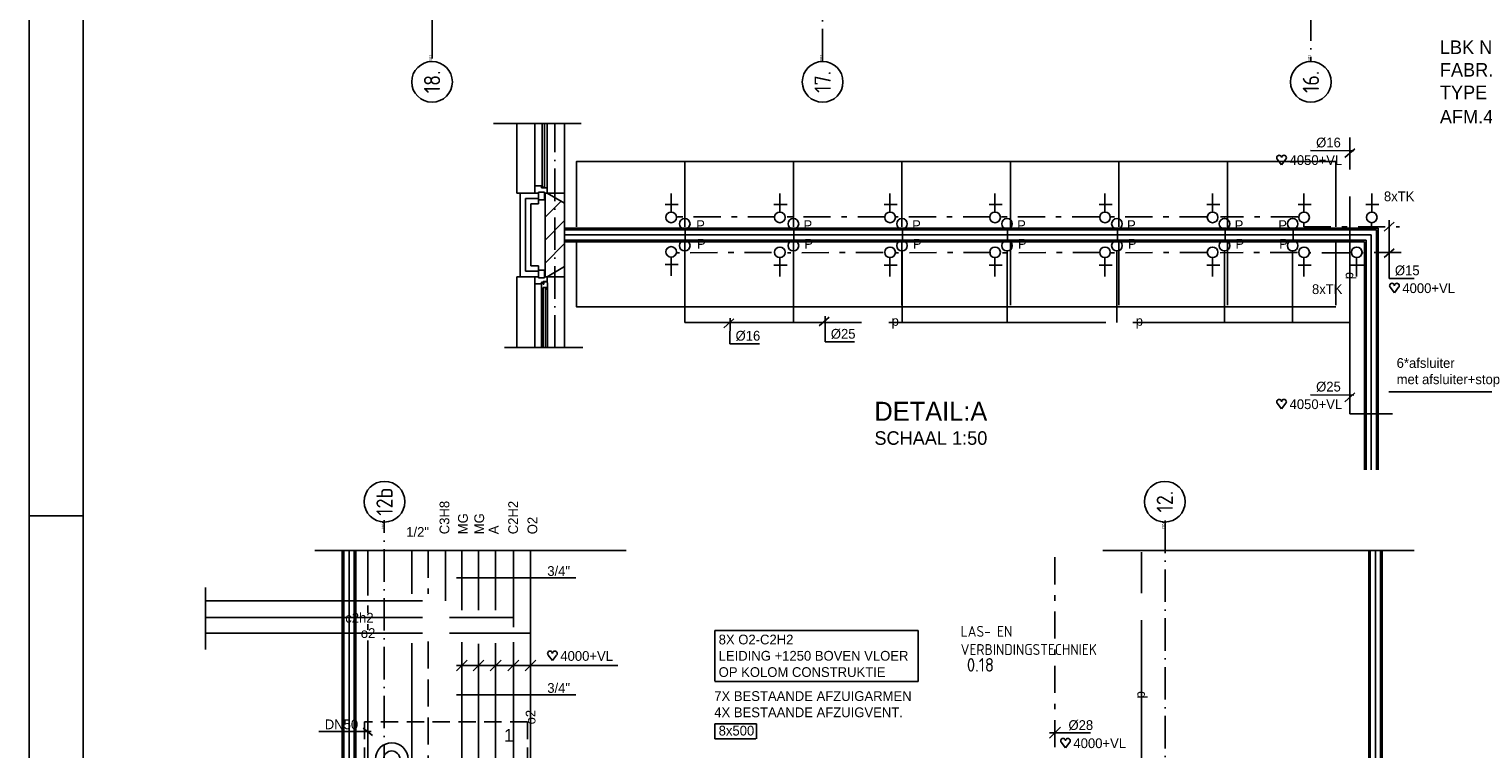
# Model space of a CAD drawing. Extents: x -866131 to -691536, y 173952 to 258052.
# Tile 6 of 160: x -866131 to -839332, y 199355 to 212620. Entities that reach past the tile are written whole.
import ezdxf
from ezdxf.enums import TextEntityAlignment as Align

# ---------------------------------------------------------------- set-up
doc = ezdxf.new("R2010")
doc.units = 0
doc.header["$LTSCALE"] = 100
for name, pattern in [('2322000', [45, 40, -5]), ('2322001', [45, 40, -5]), ('2322002', [45, 40, -5]), ('2322003', [45, 40, -5]), ('2322004', [45, 40, -5]), ('2322005', [45, 40, -5]), ('2322006', [45, 40, -5]), ('2322107', [2000, 1000, 1000]), ('2322108', [7, 5, -2]), ('2322109', [10, 5, -2, 1, -2]), ('2322134', [45, 40, -5]), ('CENTER4', [5, 3.125, -0.625, 0.625, -0.625]), ('DASHDOT', [9, 6, -1.5, 0, -1.5]), ('HIDDEN2', [4.7625, 3.175, -1.5875])]:
    doc.linetypes.add(name, pattern=pattern)
doc.layers.get('0').update_dxf_attribs({"linetype": 'CONTINUOUS'})
doc.layers.get('DEFPOINTS').update_dxf_attribs({"linetype": 'CONTINUOUS'})
for name, color, linetype in [('00KAD025', 2, 'CONTINUOUS'), ('00KAD070', 5, 'CONTINUOUS'), ('AL$1----_MAATVOERING', 7, 'CONTINUOUS'), ('AL$7----_STRAMIEN', 1, 'DASHDOT'), ('AL$8----_HULPLIJNEN', 2, 'CONTINUOUS'), ('AL21----_BUITENWAND', 4, 'CONTINUOUS'), ('AL21K---_ISOLATIE', 1, 'CONTINUOUS'), ('AL22----_BINNENWAND', 7, 'CONTINUOUS'), ('AL28----_KONSTRUKTIE', 3, 'CONTINUOUS'), ('AL31----_BUITENKOZ', 7, 'CONTINUOUS'), ('AL32----_BINNENKOZ', 7, 'CONTINUOUS'), ('AL74----_INRSANITAIR', 7, 'CONTINUOUS'), ('ALL-----_REFLIJNEN', 8, 'CONTINUOUS'), ('ALN-----_BLOCKNAAM', 2, 'CONTINUOUS'), ('ALXAB---_PREFABBETON', 1, 'CONTINUOUS'), ('BOUW', 8, 'CONTINUOUS'), ('VOLGNUMMER', 7, 'CONTINUOUS'), ('WL$1----', 4, 'CONTINUOUS'), ('WL531---', 4, 'CONTINUOUS'), ('WL541---', 4, 'CONTINUOUS'), ('WL561---', 4, 'CONTINUOUS'), ('WL561---_AANVOER', 4, 'CONTINUOUS'), ('WL561---_RETOUR', 4, 'CONTINUOUS'), ('WL570---', 3, 'CONTINUOUS'), ('WL570---_HARTLIJN', 7, 'CONTINUOUS'), ('WL570---_RETOUR', 3, 'CONTINUOUS'), ('WL570---_TOEVOER', 3, 'CONTINUOUS'), ('WM$1----', 1, 'CONTINUOUS'), ('WM531---', 1, 'CONTINUOUS'), ('WM570---', 1, 'CONTINUOUS')]:
    doc.layers.add(name, color=color, linetype=linetype)
doc.styles.add('BURO-018', font='BUROFONT.shx', dxfattribs={"height": 180})
doc.styles.add('BURO-025', font='BUROFONT.shx', dxfattribs={"height": 250})
doc.styles.add('BURO-035', font='BUROFONT.shx', dxfattribs={"height": 350})
doc.styles.get("Standard").update_dxf_attribs({"font": 'ISOCP'})

# ---------------------------------------------------------------- blocks, each defined once
blk = doc.blocks.new('1011')
at = {"layer": 'AL$7----_STRAMIEN', "color": 7, "linetype": 'CONTINUOUS'}
blk.add_circle((-750, 0), 750, dxfattribs=at)
at = {"layer": 'ALN-----_BLOCKNAAM', "linetype": 'CONTINUOUS'}
blk.add_text('1011', height=100, dxfattribs=at).set_placement((0, 0))
blk = doc.blocks.new('LU-ORNAM-C8C810')
at = {"color": 0, "linetype": 'CONTINUOUS'}
for radius in [100, 50]:
    blk.add_circle((0, 0), radius, dxfattribs=at)
at = {"color": 0, "linetype": 'CONTINUOUS', "style": 'BURO-018', "flags": 1}
for tag, p in [('LU_ID', (0, 0)), ('LU_DEBIET', (0, -3)), ('LU_FABR', (0, -6)), ('LU_ARTNR', (0, -9))]:
    blk.add_attdef(tag, p, '', height=1.8, dxfattribs=at)
blk = doc.blocks.new('2322006-2')
at = {"layer": 'WM$1----', "color": 0, "style": 'BURO-018'}
blk.add_text('o2', height=180, rotation=90, dxfattribs=at).set_placement((-23793, 25989), align=Align.MIDDLE)
blk = doc.blocks.new('2322003-5')
at = {"layer": 'WM$1----', "color": 0, "style": 'BURO-018'}
blk.add_text('o2', height=180, dxfattribs=at).set_placement((-26789, 27538), align=Align.MIDDLE)
blk = doc.blocks.new('2322004-13')
at = {"layer": 'WM$1----', "color": 0, "style": 'BURO-018'}
blk.add_text('c2h2', height=180, rotation=360, dxfattribs=at).set_placement((-26948, 27824), align=Align.MIDDLE)
blk = doc.blocks.new('HART')
at = {"color": 1}
for q in [(-28, 39), (51, 39)]:
    blk.add_line((12, -13), q, dxfattribs=at)
for centre, start, end in [((-10, 53), 0, 217.1867), ((34, 53), 322.8133, 180)]:
    blk.add_arc(centre, 22.1, start, end, dxfattribs=at)
blk = doc.blocks.new('*U435', base_point=(-14128, 18727))
at = {"color": 0, "linetype": 'CONTINUOUS'}
for p, q in [((-14028, 18827), (-14228, 18627)), ((-13978, 18727), (-14228, 18727)), ((-13978, 18727), (-13471, 18727))]:
    blk.add_line(p, q, dxfattribs=at)
at = {"color": 0, "linetype": 'CONTINUOUS', "style": 'BURO-018'}
blk.add_text('%%C28', height=180, dxfattribs=at).set_placement((-13878, 18777))
blk = doc.blocks.new('*U436', base_point=(-25060, 26940))
at = {"color": 0, "linetype": 'CONTINUOUS'}
for p, q in [((-24960, 27040), (-25160, 26840)), ((-23643, 26940), (-25160, 26940)), ((-24654, 27040), (-24854, 26840)), ((-24337, 27040), (-24537, 26840)), ((-24010, 27040), (-24210, 26840)), ((-23693, 27040), (-23893, 26840)), ((-23643, 26940), (-23543, 26940))]:
    blk.add_line(p, q, dxfattribs=at)
blk = doc.blocks.new('2322000-3')
at = {"layer": 'WM$1----', "color": 0, "style": 'BURO-018'}
for p in [(-841785, 208076), (-845626, 200353)]:
    blk.add_text('p', height=180, rotation=90, dxfattribs=at).set_placement(p, align=Align.MIDDLE)
for p in [(-850165, 207215), (-845665, 207215)]:
    blk.add_text('p', height=180, dxfattribs=at).set_placement(p, align=Align.MIDDLE)

msp = doc.modelspace()

# ---------------------------------------------------------------- hatches: boundary and pattern name
at = {"layer": 'WM570---'}
h = msp.add_hatch(dxfattribs=at)
h.set_pattern_fill('DOTS', color=8, scale=40, style=0)
h.paths.add_polyline_path([(-815355.188, 242021.228), (-815196.818, 242021.228), (-815196.818, 243621.228), (-815355.188, 243621.228)])
h.paths.add_polyline_path([(-815196.818, 242021.228), (-815033.34, 242021.228), (-815033.34, 243621.228), (-815196.818, 243621.228)])
h.paths.add_polyline_path([(-815033.34, 242021.228), (-814874.97, 242021.228), (-814874.97, 243621.228), (-815033.34, 243621.228)])
h.paths.add_polyline_path([(-814561.375, 243621.228), (-814874.97, 243621.228), (-814874.97, 242021.228), (-814561.375, 242021.228)])
h.paths.add_polyline_path([(-814893.68, 238843.262), (-814893.68, 239426.518), (-815172.999, 239426.518), (-815172.999, 238843.262)], flags=9)
h.paths.add_polyline_path([(-814893.68, 243343.262), (-814893.68, 243926.518), (-815172.999, 243926.518), (-815172.999, 243343.262)], flags=9)
h.paths.add_polyline_path([(-856752.051, 190783.978), (-856752.051, 191097.876), (-857021.933, 191097.876), (-857021.933, 190783.978)], flags=9)
h.paths.add_polyline_path([(-856752.051, 195283.978), (-856752.051, 195597.876), (-857021.933, 195597.876), (-857021.933, 195283.978)], flags=9)
h.paths.add_polyline_path([(-856752.051, 199783.978), (-856752.051, 200097.876), (-857021.933, 200097.876), (-857021.933, 199783.978)], flags=9)
h.paths.add_polyline_path([(-814740.029, 238766.171), (-814740.029, 239080.069), (-815009.911, 239080.069), (-815009.911, 238766.171)], flags=9)
h.paths.add_polyline_path([(-814740.029, 243266.171), (-814740.029, 243580.069), (-815009.911, 243580.069), (-815009.911, 243266.171)], flags=9)

# ---------------------------------------------------------------- linework, layer by layer
at = {"color": 2, "linetype": 'CONTINUOUS'}
for centre in [(-854295.908, 209149.578), (-852291.411, 209149.578), (-850260.068, 209149.578), (-848324.646, 209149.578), (-846297.969, 209149.578), (-844314.64, 209149.578), (-842628.332, 209149.578), (-841380.537, 209149.578), (-854295.908, 208513.842), (-852291.411, 208505.815), (-850260.068, 208505.815), (-848324.646, 208505.815), (-846297.969, 208505.815), (-844314.64, 208505.815), (-842628.332, 208505.815), (-841657.825, 208505.815)]:
    msp.add_circle(centre, 97.76, dxfattribs=at)
at = {"layer": '00KAD025', "linetype": 'CONTINUOUS'}
for p, q in [((-866131.149, 258051.691), (-866131.149, 173951.691)), ((-866131.149, 203651.691), (-865131.149, 203651.691))]:
    msp.add_line(p, q, dxfattribs=at)
at = {"layer": '00KAD070', "linetype": 'CONTINUOUS'}
msp.add_line((-865131.149, 257051.691), (-865131.149, 174951.691), dxfattribs=at)
at = {"layer": 'AL$1----_MAATVOERING', "color": 8}
for p, q in [((-860107.635, 203008.759), (-860107.635, 178296.373)), ((-841437.635, 178296.373), (-841437.635, 203008.759))]:
    msp.add_line(p, q, dxfattribs=at)
at = {"layer": 'AL$7----_STRAMIEN', "color": 1}
msp.add_line((-859587.635, 177232.02), (-859587.635, 203569.934), dxfattribs=at)
for points in [[(-858702.826, 212264.216), (-858702.826, 252853.354)], [(-858702.826, 212080.001), (-858702.826, 252669.139)], [(-851502.826, 212021.228), (-851502.826, 252610.366)], [(-842502.826, 252610.366), (-842502.826, 212021.228)], [(-856440.457, 206749.065), (-856440.457, 210881.475)], [(-845187.635, 203562.962), (-845187.635, 177232.02)]]:
    msp.add_lwpolyline(points, dxfattribs=at)
at = {"layer": 'AL$8----_HULPLIJNEN', "color": 8}
for p, q in [((-856260.457, 209412.245), (-856580.457, 209596.997)), ((-856580.457, 209596.997), (-856260.457, 209596.997)), ((-856260.457, 209596.997), (-856260.457, 209412.245)), ((-856260.457, 208241.749), (-856580.457, 208056.997)), ((-856260.457, 208056.997), (-856260.457, 208241.749)), ((-856580.457, 208056.997), (-856260.457, 208056.997))]:
    msp.add_line(p, q, dxfattribs=at)
for points in [[(-856040.457, 208976.997), (-856040.457, 210176.997), (-842040.457, 210176.997)], [(-854040.457, 208976.997), (-854040.457, 210176.997)], [(-852040.457, 208976.997), (-852040.457, 210176.997)], [(-850040.457, 208976.997), (-850040.457, 210176.997)], [(-848040.457, 208976.997), (-848040.457, 210176.997)], [(-846040.457, 208976.997), (-846040.457, 210176.997)], [(-844040.457, 208976.997), (-844040.457, 210176.997)], [(-842040.457, 208976.997), (-842040.457, 210176.997)], [(-842040.457, 207501.997), (-856040.457, 207501.997), (-856040.457, 208733.347)], [(-854040.457, 207533.347), (-854040.457, 208733.347)], [(-852040.457, 207533.347), (-852040.457, 208733.347)], [(-850040.457, 207533.347), (-850040.457, 208733.347)], [(-848040.457, 207533.347), (-848040.457, 208733.347)], [(-846040.457, 207533.347), (-846040.457, 208733.347)], [(-844040.457, 207533.347), (-844040.457, 208733.347)], [(-842040.457, 207533.347), (-842040.457, 208733.347)]]:
    msp.add_lwpolyline(points, dxfattribs=at)
at = {"layer": 'AL21----_BUITENWAND', "color": 8}
for p, q in [((-857080.457, 209596.997), (-856742.457, 209596.997)), ((-857080.457, 208056.997), (-857080.457, 209596.997)), ((-856742.457, 209596.997), (-856742.457, 209396.997)), ((-856742.457, 209396.997), (-856880.457, 209396.997)), ((-856880.457, 209396.997), (-856880.457, 208256.997)), ((-856880.457, 208256.997), (-856742.457, 208256.997)), ((-856742.457, 208256.997), (-856742.457, 208056.997)), ((-856742.457, 208056.997), (-857080.457, 208056.997))]:
    msp.add_line(p, q, dxfattribs=at)
at = {"layer": 'AL21K---_ISOLATIE', "color": 8, "linetype": 'CONTINUOUS'}
msp.add_line((-856620.457, 208256.997), (-856620.457, 209396.997), dxfattribs=at)
at = {"layer": 'AL22----_BINNENWAND', "color": 8}
for p, q in [((-841265.457, 208951.997), (-856260.457, 208951.997)), ((-856260.457, 208951.997), (-856260.457, 208701.997)), ((-841265.457, 204498.997), (-841265.457, 208951.997)), ((-856260.457, 208701.997), (-841515.457, 208701.997)), ((-841515.457, 208701.997), (-841515.457, 204498.997)), ((-860861.365, 203008.759), (-855126.226, 203008.759)), ((-860357.635, 185015.836), (-860357.635, 203008.759)), ((-846335.92, 203008.759), (-840600.782, 203008.759)), ((-841437.635, 195396.373), (-841437.635, 203008.759)), ((-841187.635, 203008.759), (-841187.635, 196018.555)), ((-862879.305, 202329.327), (-862879.305, 201185.484))]:
    msp.add_line(p, q, dxfattribs=at)
at = {"layer": 'AL22----_BINNENWAND', "color": 8, "linetype": 'CONTINUOUS'}
for p, q in [((-856260.457, 208921.997), (-841295.457, 208921.997)), ((-841295.457, 208921.997), (-841295.457, 204498.997)), ((-856260.457, 208731.997), (-841485.457, 208731.997)), ((-841485.457, 208731.997), (-841485.457, 204498.997)), ((-860327.635, 203008.759), (-860327.635, 184985.836)), ((-860137.635, 203008.759), (-860137.635, 184795.836)), ((-841407.635, 203008.759), (-841407.635, 195996.329)), ((-841217.635, 203008.759), (-841217.635, 195975.896))]:
    msp.add_line(p, q, dxfattribs=at)
at = {"layer": 'AL28----_KONSTRUKTIE', "color": 8}
for p, q in [((-856620.457, 208056.997), (-856620.457, 209596.997)), ((-856620.457, 209596.997), (-856580.457, 209596.997)), ((-856580.457, 209596.997), (-856260.457, 209412.245)), ((-856260.457, 209412.245), (-856260.457, 208241.749)), ((-856260.457, 208241.749), (-856580.457, 208056.997)), ((-856580.457, 208056.997), (-856620.457, 208056.997))]:
    msp.add_line(p, q, dxfattribs=at)
at = {"layer": 'AL31----_BUITENKOZ', "color": 8}
for p, q in [((-857572.562, 210881.475), (-855954.102, 210881.475)), ((-857140.457, 210881.475), (-857140.457, 209596.997)), ((-856808.457, 210881.475), (-856808.457, 209730.997)), ((-856580.457, 210881.475), (-856580.457, 209696.997)), ((-856260.457, 210881.475), (-856260.457, 209412.245)), ((-857140.457, 209596.997), (-857080.457, 209596.997)), ((-856742.457, 209616.997), (-856742.457, 209474.997)), ((-856630.457, 209616.997), (-856742.457, 209616.997)), ((-856630.457, 209474.997), (-856630.457, 209616.997)), ((-856742.457, 209474.997), (-856630.457, 209474.997)), ((-856260.457, 208241.749), (-856260.457, 206749.065)), ((-857080.456, 208056.997), (-857140.457, 208056.997)), ((-857140.457, 208056.997), (-857140.457, 206749.065)), ((-856742.457, 208178.997), (-856630.457, 208178.997)), ((-856742.457, 208036.997), (-856742.457, 208178.997)), ((-856630.457, 208036.997), (-856742.457, 208036.997)), ((-856630.457, 208178.997), (-856630.457, 208036.997)), ((-856808.457, 207922.997), (-856808.457, 206749.065)), ((-856682.457, 207933.63), (-856682.457, 207922.997)), ((-856652.457, 207933.63), (-856682.457, 207933.63)), ((-856682.457, 207922.997), (-856682.457, 207828.748)), ((-856682.457, 207828.748), (-856656.457, 207824.63)), ((-856682.457, 207828.748), (-856682.457, 206749.065)), ((-856656.457, 207858.63), (-856574.457, 207858.63)), ((-856656.457, 207824.63), (-856656.457, 207858.63)), ((-856652.457, 207917.63), (-856652.457, 207933.63)), ((-856642.457, 207917.63), (-856652.457, 207917.63)), ((-856642.457, 207962.63), (-856642.457, 207917.63)), ((-856582.941, 207962.63), (-856642.457, 207962.63)), ((-856606.114, 207858.63), (-856606.114, 207824.63)), ((-856579.05, 207858.63), (-856606.114, 207858.63)), ((-856606.114, 207824.63), (-856579.05, 207824.63)), ((-856582.941, 207948.499), (-856582.941, 207962.63)), ((-856574.457, 207943.601), (-856582.941, 207948.499)), ((-856579.05, 207824.63), (-856579.05, 207858.63)), ((-856574.457, 207858.63), (-856574.457, 207943.601)), ((-856574.457, 207858.63), (-856574.457, 206749.065)), ((-857366.577, 206749.065), (-855924.676, 206749.065))]:
    msp.add_line(p, q, dxfattribs=at)
at = {"layer": 'AL31----_BUITENKOZ', "color": 8, "linetype": 'CONTINUOUS'}
for p, q in [((-856674.457, 210881.475), (-856674.457, 209706.997)), ((-856632.457, 209706.997), (-856632.457, 210881.475)), ((-856808.457, 209730.997), (-856808.457, 209596.997)), ((-856808.457, 209730.997), (-856808.457, 209730.997)), ((-856808.457, 209730.997), (-856808.457, 209730.997)), ((-856808.457, 209730.997), (-856808.457, 209730.997)), ((-856808.457, 209730.997), (-856808.457, 209730.997)), ((-856682.457, 209730.997), (-856808.457, 209730.997)), ((-856808.457, 209596.997), (-856742.457, 209596.997)), ((-856742.457, 209616.997), (-856630.457, 209616.997)), ((-856742.457, 209596.997), (-856742.457, 209616.997)), ((-856682.457, 209696.997), (-856682.457, 209730.997)), ((-856580.457, 209696.997), (-856682.457, 209696.997)), ((-856674.457, 209706.997), (-856632.457, 209706.997)), ((-856630.457, 209616.997), (-856630.457, 209596.997)), ((-856630.457, 209596.997), (-856580.457, 209596.997)), ((-856630.457, 209596.997), (-856630.457, 209596.997)), ((-856580.457, 209596.997), (-856580.457, 209696.997)), ((-856580.457, 209696.997), (-856580.457, 209696.997)), ((-856610.457, 207854.63), (-856652.457, 207854.63)), ((-856652.457, 207854.63), (-856652.457, 206749.065)), ((-856610.457, 206749.065), (-856610.457, 207854.63))]:
    msp.add_line(p, q, dxfattribs=at)
at = {"layer": 'AL32----_BINNENKOZ', "color": 8}
for p, q in [((-856808.457, 208056.997), (-856808.457, 207922.997)), ((-856742.457, 208056.997), (-856808.457, 208056.997)), ((-856742.457, 208036.997), (-856742.457, 208056.997)), ((-856630.457, 208036.997), (-856742.457, 208036.997)), ((-856652.457, 207968.997), (-856580.457, 207968.997)), ((-856652.457, 207956.997), (-856652.457, 207968.997)), ((-856630.457, 208056.997), (-856630.457, 208036.997)), ((-856580.457, 208056.997), (-856630.457, 208056.997)), ((-856580.457, 207968.997), (-856580.457, 208056.997)), ((-856808.457, 207922.997), (-856682.457, 207922.997)), ((-856682.457, 207956.997), (-856652.457, 207956.997)), ((-856682.457, 207922.997), (-856682.457, 207956.997))]:
    msp.add_line(p, q, dxfattribs=at)
at = {"layer": 'AL74----_INRSANITAIR', "color": 2, "linetype": 'CONTINUOUS'}
for points in [[(-854297.562, 209245.746), (-854297.562, 209591.973)], [(-852293.065, 209245.746), (-852293.065, 209591.973)], [(-850261.722, 209245.746), (-850261.722, 209591.973)], [(-848326.3, 209245.746), (-848326.3, 209591.973)], [(-846299.622, 209245.746), (-846299.622, 209591.973)], [(-844316.294, 209245.746), (-844316.294, 209591.973)], [(-842629.986, 209245.746), (-842629.986, 209591.973)], [(-841382.191, 209245.746), (-841382.191, 209591.973)], [(-854164.45, 209384.403), (-854404.45, 209384.403)], [(-852159.953, 209384.403), (-852399.953, 209384.403)], [(-850128.61, 209384.403), (-850368.61, 209384.403)], [(-848193.188, 209384.403), (-848433.188, 209384.403)], [(-846166.511, 209384.403), (-846406.511, 209384.403)], [(-844183.183, 209384.403), (-844423.183, 209384.403)], [(-842496.874, 209384.403), (-842736.874, 209384.403)], [(-841249.08, 209384.403), (-841489.08, 209384.403)], [(-854164.45, 208279.016), (-854404.45, 208279.016)], [(-854297.562, 208417.673), (-854297.562, 208071.446)], [(-852159.953, 208270.989), (-852399.953, 208270.989)], [(-852293.065, 208409.646), (-852293.065, 208063.419)], [(-850128.61, 208270.989), (-850368.61, 208270.989)], [(-850261.722, 208409.646), (-850261.722, 208063.419)], [(-848193.188, 208270.989), (-848433.188, 208270.989)], [(-848326.3, 208409.646), (-848326.3, 208063.419)], [(-846166.511, 208270.989), (-846406.511, 208270.989)], [(-846299.622, 208409.646), (-846299.622, 208063.419)], [(-844183.183, 208270.989), (-844423.183, 208270.989)], [(-844316.294, 208409.646), (-844316.294, 208063.419)], [(-842496.874, 208270.989), (-842736.874, 208270.989)], [(-842629.986, 208409.646), (-842629.986, 208063.419)], [(-841526.367, 208270.989), (-841766.367, 208270.989)], [(-841659.479, 208409.646), (-841659.479, 208063.419)]]:
    msp.add_lwpolyline(points, dxfattribs=at)
at = {"layer": 'ALL-----_REFLIJNEN', "color": 8, "linetype": 'CONTINUOUS'}
for p, q in [((-856742.457, 209496.997), (-856980.457, 209496.997)), ((-856980.457, 209496.997), (-856980.457, 208156.997)), ((-856260.457, 208826.997), (-841390.457, 208826.997)), ((-841390.457, 208826.997), (-841390.457, 204498.997)), ((-856980.457, 208156.997), (-856742.457, 208156.997)), ((-860232.635, 203008.759), (-860232.635, 184890.836)), ((-841312.635, 203008.759), (-841312.635, 195989.467))]:
    msp.add_line(p, q, dxfattribs=at)
at = {"layer": 'ALXAB---_PREFABBETON', "color": 8}
for p, q in [((-856620.457, 209578.805), (-856602.265, 209596.997)), ((-856620.457, 209154.541), (-856325.31, 209449.688)), ((-856620.457, 208730.277), (-856260.457, 209090.277)), ((-856620.457, 208306.013), (-856260.457, 208666.013))]:
    msp.add_line(p, q, dxfattribs=at)
at = {"layer": 'DEFPOINTS', "color": 0, "linetype": 'BYBLOCK'}
for p in [(-844709.252, 208976.997), (-843209.252, 208976.997)]:
    msp.add_point(p, dxfattribs=at)
at = {"layer": 'WL$1----', "linetype": '2322000'}
for p, q in [((-841785.381, 205532.587), (-841785.381, 210620.384)), ((-854035.709, 208935.884), (-854035.012, 208732.898)), ((-852033.219, 208935.884), (-852032.521, 208732.898)), ((-850030.728, 208935.884), (-850030.031, 208732.898)), ((-848095.306, 208935.884), (-848094.609, 208732.898)), ((-846068.629, 208935.884), (-846067.932, 208732.898)), ((-844085.301, 208935.884), (-844084.603, 208732.898)), ((-842830.15, 208935.884), (-842829.453, 208732.898)), ((-854044.683, 208536.549), (-854044.683, 207214.632)), ((-852042.192, 208536.549), (-852042.192, 207214.632)), ((-850039.702, 208536.549), (-850039.702, 207214.632)), ((-848104.28, 208536.549), (-848104.28, 207214.632)), ((-846077.602, 208536.549), (-846077.602, 207214.632)), ((-844094.274, 208536.549), (-844094.274, 207214.632)), ((-842839.124, 208536.549), (-842839.124, 207214.632)), ((-841785.381, 207214.632), (-854044.683, 207214.632)), ((-840998.234, 205532.587), (-841785.381, 205532.587)), ((-845626.224, 197727.555), (-845626.224, 202977.733))]:
    msp.add_line(p, q, dxfattribs=at)
at = {"layer": 'WL$1----'}
for p, q in [((-842632.408, 209051.633), (-842632.408, 208977.725)), ((-841384.613, 209060.871), (-841384.613, 208977.725))]:
    msp.add_line(p, q, dxfattribs=at)
at = {"layer": 'WL$1----', "linetype": '2322005'}
for p in [(-858454.898, 203008.759), (-862879.305, 202082.26)]:
    msp.add_line(p, (-858454.898, 202082.26), dxfattribs=at)
at = {"layer": 'WL$1----', "linetype": '2322004'}
for p, q in [((-858153.949, 203008.759), (-858153.949, 201913.384)), ((-862879.305, 201775.738), (-857203.731, 201775.738)), ((-858153.949, 201319.18), (-858153.949, 179809.752))]:
    msp.add_line(p, q, dxfattribs=at)
at = {"layer": 'WL$1----', "linetype": '2322003'}
for p, q in [((-857847.427, 203008.759), (-857847.427, 201913.384)), ((-862879.305, 201489.651), (-856886.992, 201489.651)), ((-857847.427, 201289.47), (-857847.427, 180116.274))]:
    msp.add_line(p, q, dxfattribs=at)
at = {"layer": 'WL$1----', "linetype": '2322002'}
for p, q in [((-857530.688, 203008.759), (-857530.688, 201913.384)), ((-857530.688, 201304.325), (-857530.688, 180433.013))]:
    msp.add_line(p, q, dxfattribs=at)
at = {"layer": 'WL$1----', "linetype": '2322001'}
for p, q in [((-857203.731, 203008.759), (-857203.731, 201601.427)), ((-857203.731, 201319.18), (-857203.731, 187671.97))]:
    msp.add_line(p, q, dxfattribs=at)
at = {"layer": 'WL$1----', "linetype": '2322006'}
msp.add_line((-856886.992, 203008.759), (-856886.992, 187873.096), dxfattribs=at)
at = {"layer": 'WL$1----'}
for centre in [(-854044.755, 209032.085), (-852042.264, 209032.085), (-850039.774, 209032.085), (-848104.352, 209032.085), (-846077.674, 209032.085), (-844094.346, 209032.085), (-842839.196, 209032.085), (-854044.755, 208629.593), (-852042.264, 208629.593), (-850039.774, 208629.593), (-848104.352, 208629.593), (-846077.674, 208629.593), (-844094.346, 208629.593), (-842839.196, 208629.593)]:
    msp.add_circle(centre, 97.858, dxfattribs=at)
at = {"layer": 'WL531---', "linetype": '2322109'}
for p, q in [((-852381.18, 209158.67), (-854218.353, 209158.67)), ((-850357.091, 209158.67), (-852196.7, 209158.67)), ((-848413.261, 209158.67), (-850165.465, 209158.67)), ((-846403.938, 209158.67), (-848228.47, 209158.67)), ((-844423.315, 209158.67), (-846210.582, 209158.67)), ((-842743.324, 209158.67), (-844171.076, 209158.67)), ((-842632.408, 208977.725), (-840867.009, 208977.725)), ((-852442.832, 208503.251), (-854202.251, 208498.162)), ((-850389.259, 208503.251), (-852148.678, 208498.162)), ((-848404.086, 208503.251), (-850157.642, 208498.162)), ((-846389.128, 208503.251), (-848228.47, 208498.162)), ((-844420.385, 208503.251), (-846195.027, 208498.162)), ((-842752.09, 208503.251), (-844178.034, 208498.162)), ((-840839.281, 208503.251), (-841568.592, 208498.162)), ((-841801.456, 208498.162), (-842522.83, 208498.162)), ((-847221.394, 197386.713), (-847221.394, 203008.759))]:
    msp.add_line(p, q, dxfattribs=at)
at = {"layer": 'WL541---', "linetype": '2322134'}
for p, q in [((-859887.635, 203008.759), (-859887.635, 202179.391)), ((-859887.635, 201995.077), (-859887.635, 201859.269)), ((-859887.635, 201655.554), (-859887.635, 201548.846)), ((-859887.635, 201354.833), (-859887.635, 185172.548))]:
    msp.add_line(p, q, dxfattribs=at)
at = {"layer": 'WL561---', "color": 7, "linetype": 'HIDDEN2'}
for p, q in [((-859945.864, 199854.797), (-859945.864, 181854.797)), ((-856945.864, 199854.797), (-859945.864, 199854.797)), ((-856945.864, 199854.797), (-856945.864, 181854.797))]:
    msp.add_line(p, q, dxfattribs=at)
at = {"layer": 'WL561---_AANVOER', "linetype": '2322107'}
for p, q in [((-859075.847, 203008.759), (-859075.847, 202210.486)), ((-859075.847, 201304.325), (-859075.847, 198271.717))]:
    msp.add_line(p, q, dxfattribs=at)
at = {"layer": 'WL561---_RETOUR', "linetype": '2322108'}
for p, q in [((-858775.847, 203008.759), (-858775.847, 202210.486)), ((-858775.847, 201334.036), (-858775.847, 199128.292))]:
    msp.add_line(p, q, dxfattribs=at)
at = {"layer": 'WL570---', "color": 1}
for p, q in [((-853489.406, 201534.365), (-849742.869, 201534.365)), ((-853489.406, 200600.856), (-853489.406, 201534.365)), ((-849742.869, 201534.365), (-849742.869, 200595.521)), ((-849742.869, 200595.521), (-853489.406, 200595.521)), ((-852722.166, 199819.917), (-853492.897, 199819.917)), ((-853492.897, 199819.917), (-853492.897, 199543.905)), ((-852722.166, 199543.905), (-852722.166, 199819.917)), ((-853492.897, 199543.905), (-852737.128, 199543.905))]:
    msp.add_line(p, q, dxfattribs=at)
at = {"layer": 'WL570---_HARTLIJN', "color": 1, "linetype": 'CONTINUOUS'}
msp.add_line((-859826.112, 199674.47), (-860792.97, 199677.307), dxfattribs=at)
at = {"layer": 'WM$1----'}
msp.add_line((-856636.992, 200891.459), (-855280.243, 200891.459), dxfattribs=at)
at = {"layer": 'WM570---'}
for p, q in [((-842511.999, 210380.832), (-841710.915, 210373.094)), ((-841876.325, 210250.622), (-841695.154, 210413.582)), ((-841150.065, 208896.677), (-840968.894, 209059.638)), ((-841059.48, 209095.851), (-841059.48, 208024.605)), ((-841150.065, 208407.796), (-840968.894, 208570.756)), ((-841059.48, 208024.605), (-840600.905, 208024.605)), ((-853321.853, 207114.88), (-853140.683, 207277.841)), ((-853209.585, 207290.463), (-853213.555, 206820.206)), ((-851565.693, 207150.846), (-851384.522, 207313.807)), ((-851453.425, 207326.429), (-851457.394, 206856.173)), ((-853213.555, 206820.206), (-852669.599, 206819.188)), ((-851457.394, 206856.173), (-850913.438, 206855.155)), ((-842511.999, 205882.479), (-841710.915, 205874.741)), ((-841876.325, 205752.269), (-841695.154, 205915.229)), ((-859800.986, 199603.935), (-859972.543, 199735.838))]:
    msp.add_line(p, q, dxfattribs=at)
at = {"layer": 'WM570---', "color": 1}
msp.add_line((-835084.797, 205938.133), (-841063.438, 205938.133), dxfattribs=at)
at = {"layer": 'WM570---', "linetype": 'CONTINUOUS'}
for p, q in [((-858255.278, 202507.363), (-856052.079, 202507.363)), ((-858255.278, 200352.525), (-856052.079, 200352.525))]:
    msp.add_line(p, q, dxfattribs=at)

# ---------------------------------------------------------------- block references
at = {"layer": 'AL$7----_STRAMIEN'}
ref = msp.add_blockref('1011', (-858702.826, 212021.228), dxfattribs=dict(at, xscale=0.5, yscale=0.5, zscale=0.5, rotation=90))
ref.add_attrib('STR-NAAM', '18.', dxfattribs={"color": 3, "linetype": 'CONTINUOUS', "height": 300, "rotation": 90}).set_placement((-858702.826, 211646.228), align=Align.MIDDLE)
ref = msp.add_blockref('1011', (-851502.826, 212021.228), dxfattribs=dict(at, xscale=0.5, yscale=0.5, zscale=0.5, rotation=90))
ref.add_attrib('STR-NAAM', '17.', dxfattribs={"color": 3, "linetype": 'CONTINUOUS', "height": 300, "rotation": 90}).set_placement((-851502.826, 211646.228), align=Align.MIDDLE)
ref = msp.add_blockref('1011', (-842502.826, 212021.228), dxfattribs=dict(at, xscale=0.5, yscale=0.5, zscale=0.5, rotation=90))
ref.add_attrib('STR-NAAM', '16.', dxfattribs={"color": 3, "linetype": 'CONTINUOUS', "height": 300, "rotation": 90}).set_placement((-842502.826, 211646.228), align=Align.MIDDLE)
ref = msp.add_blockref('1011', (-859579.358, 203535.513), dxfattribs=dict(at, xscale=-0.5, yscale=0.5, zscale=0.5, rotation=90))
ref.add_attrib('STR-NAAM', '12b', dxfattribs={"color": 3, "linetype": 'CONTINUOUS', "height": 300, "rotation": 90}).set_placement((-859579.358, 203910.513), align=Align.MIDDLE)
ref = msp.add_blockref('1011', (-845195.789, 203535.513), dxfattribs=dict(at, xscale=-0.5, yscale=0.5, zscale=0.5, rotation=90))
ref.add_attrib('STR-NAAM', '12.', dxfattribs={"color": 3, "linetype": 'CONTINUOUS', "height": 300, "rotation": 90}).set_placement((-845195.789, 203910.513), align=Align.MIDDLE)
at = {"layer": 'WL570---_RETOUR', "xscale": 2, "yscale": 2, "zscale": 2}
for p in [(-843066.63, 210144.853), (-840987.9, 207784.73), (-843066.63, 205646.5), (-856508.847, 201007.331), (-847051.06, 199399.207)]:
    msp.add_blockref('HART', p, dxfattribs=at)
at = {"layer": 'WL570---_RETOUR', "color": 1, "xscale": -3, "yscale": 3, "zscale": 3, "rotation": 180}
msp.add_blockref('LU-ORNAM-C8C810', (-859445.927, 199167.281), dxfattribs=at)
at = {"layer": 'WM$1----'}
for name, p in [('2322000-3', (0, 0)), ('*U436', (-858153.949, 200891.459))]:
    msp.add_blockref(name, p, dxfattribs=at)
at = {"layer": 'WM$1----', "color": 1}
for name in ['2322006-2', '2322004-13', '2322003-5']:
    msp.add_blockref(name, (-833093.746, 173951.691), dxfattribs=at)
at = {"layer": 'WM531---'}
msp.add_blockref('*U435', (-847221.394, 199654.245), dxfattribs=at)

# ---------------------------------------------------------------- texts
at = {"layer": 'BOUW', "color": 1, "style": 'BURO-018'}
for p in [(-841156.305, 209447.998), (-842482.576, 207737.039)]:
    msp.add_text('8xTK', height=180, rotation=360, dxfattribs=at).set_placement(p)
at = {"layer": 'BOUW', "color": 2, "style": 'BURO-018'}
msp.add_text('1', height=234, dxfattribs=at).set_placement((-857375.849, 199489.005))
at = {"layer": 'VOLGNUMMER', "color": 252, "linetype": 'BYBLOCK'}
msp.add_attdef('0.18', text='', height=250, dxfattribs=at).set_placement((-848594.245, 200903.628), align=Align.MIDDLE_CENTER)
at = {"layer": 'WL$1----', "color": 1, "style": 'BURO-018'}
for p in [(-853834.218, 208916.378), (-851856.209, 208916.378), (-849853.718, 208916.378), (-847918.297, 208916.378), (-845891.619, 208916.378), (-843908.291, 208916.378), (-843103.461, 208916.378), (-853818.534, 208573.732), (-851840.525, 208573.732), (-849838.035, 208573.732), (-847902.613, 208573.732), (-845875.935, 208573.732), (-843892.607, 208573.732), (-843087.778, 208573.732)]:
    msp.add_text('P', height=180, dxfattribs=at).set_placement(p)
at = {"layer": 'WL$1----', "color": 3, "style": 'BURO-035'}
msp.add_text('DETAIL:A', height=350, dxfattribs=at).set_placement((-850548.636, 205401.892))
at = {"layer": 'WL$1----', "color": 2, "style": 'BURO-025'}
msp.add_text('SCHAAL 1:50', height=250, dxfattribs=at).set_placement((-850548.636, 204958.657))
at = {"layer": 'WL570---', "color": 2, "style": 'BURO-025'}
for s, p in [('LBK NR4', (-840125.116, 212160.544)), ('FABR. HOLLAND HEATING', (-840125.116, 211743.877)), ('TYPE 132', (-840125.116, 211327.211)), ('AFM.4370x1010x740', (-840125.116, 210879.927))]:
    msp.add_text(s, height=250, dxfattribs=at).set_placement(p)
at = {"layer": 'WL570---', "color": 1, "style": 'BURO-018'}
for s, p in [('8X O2-C2H2', (-853419.515, 201280.984)), ('LEIDING +1250 BOVEN VLOER', (-853419.515, 200980.984)), ('OP KOLOM CONSTRUKTIE', (-853419.515, 200680.984)), ('8x500', (-853419.798, 199602.013))]:
    msp.add_text(s, height=180, dxfattribs=at).set_placement(p)
at = {"layer": 'WL570---_HARTLIJN', "color": 1, "linetype": 'CENTER4', "style": 'BURO-018'}
msp.add_text('DN50', height=180, dxfattribs=at).set_placement((-860680.378, 199717.694))
at = {"layer": 'WL570---_RETOUR', "color": 1, "style": 'BURO-018'}
for s, p in [('4050+VL', (-842895.985, 210115.457)), ('4000+VL', (-840817.255, 207755.334)), ('4050+VL', (-842895.985, 205617.104)), ('4000+VL', (-856338.202, 200977.935)), ('4000+VL', (-846880.415, 199369.811))]:
    msp.add_text(s, height=180, dxfattribs=at).set_placement(p)
at = {"layer": 'WL570---_TOEVOER', "color": 252, "linetype": 'CENTER4'}
for s, p in [('LAS- EN ', (-848958.408, 201421.297)), ('VERBINDINGSTECHNIEK', (-848958.408, 201086.573))]:
    msp.add_text(s, height=200, dxfattribs=at).set_placement(p)
at = {"layer": 'WM570---', "color": 1, "style": 'BURO-018'}
for s, p in [('%%C16', (-842406.279, 210439.349)), ('%%C15', (-840953.76, 208083.121)), ('%%C16', (-853107.835, 206878.723)), ('%%C25', (-851351.674, 206914.689)), ('6*afsluiter ', (-840922.295, 206376.541)), ('%%C25', (-842406.279, 205940.996)), ('met afsluiter+stop', (-840922.295, 206076.541)), ('7X BESTAANDE AFZUIGARMEN', (-853501.118, 200239.113)), ('4X BESTAANDE AFZUIGVENT.', (-853501.118, 199939.113))]:
    msp.add_text(s, height=180, dxfattribs=at).set_placement(p)
for s, p in [('C3H8', (-858384.475, 203310.651)), ('C2H2', (-857118.622, 203310.651)), ('MG', (-858043.4, 203310.651)), ('MG', (-857743.4, 203310.651)), ('A', (-857477.9, 203310.651)), ('O2', (-856763.108, 203310.651))]:
    msp.add_text(s, height=180, rotation=90, dxfattribs=at).set_placement(p)
at = {"layer": 'WM570---', "linetype": 'CONTINUOUS', "style": 'BURO-018'}
for s, p in [('1/2"', (-859179.198, 203263.557)), ('3/4"', (-856578.338, 202543.128)), ('3/4"', (-856578.338, 200388.291))]:
    msp.add_text(s, height=180, dxfattribs=at).set_placement(p)

doc.saveas('drawing.dxf')
